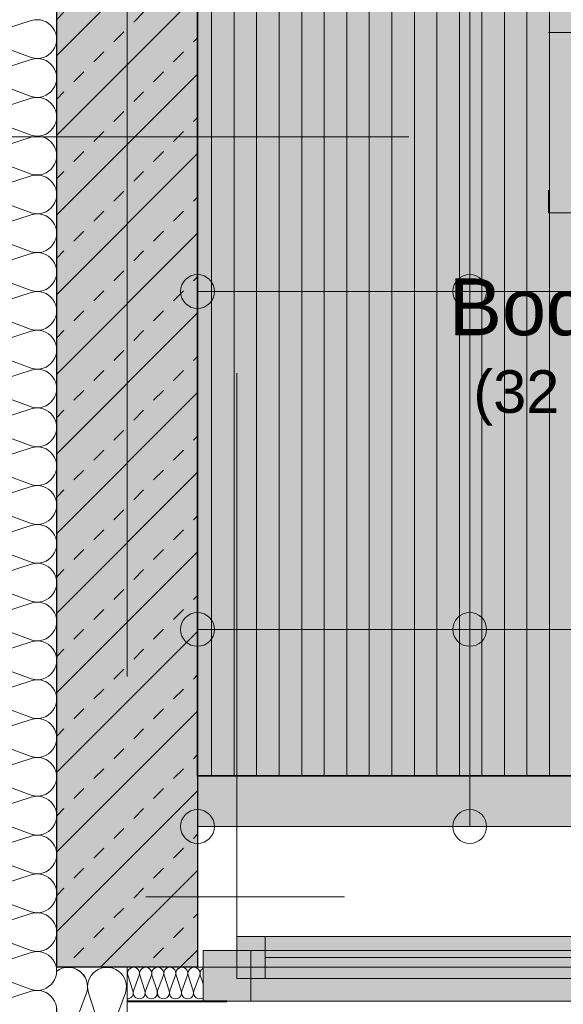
# Model space of a CAD drawing. Header units: metres. Extents: x -45 to 152, y -127 to 99.
# Tile 18 of 256: x -39.341 to -38.375, y -21.791 to -20.042. Entities that reach past the tile are written whole.
import ezdxf

# ---------------------------------------------------------------- set-up
doc = ezdxf.new("R2010")
doc.units = ezdxf.units.M
doc.header["$PDMODE"] = 1
doc.header["$PDSIZE"] = -2
for name, pattern in [('Achsen 01', [5.291531, 3.175, -1.058062, 0.352704, -0.705764]), ('gestrichelt - 01', [2, 1, -1]), ('Raster 01', [2, 1, -1])]:
    doc.linetypes.add(name, pattern=pattern)
doc.layers.get('0').update_dxf_attribs({"lineweight": 25})
for name, color, linetype, lineweight, true_color in [('013_Beton und Stahlbetonarbeiten-000 Brüstung', 7, 'Continuous', 9, 0xa6a6a6), ('013_Beton und Stahlbetonarbeiten-000 Sichtbeton-331 tragende Au', 5, 'Continuous', 5, 0x0000ff), ('013_Beton und Stahlbetonarbeiten-000 Sichtbeton-334 Außenwandöf', 5, 'Continuous', 5, 0x0000ff), ('014_Fassadenarbeiten-330 mineralische Dämmung', 7, 'Continuous', 9, 0x666666), ('031_Metallbauarbeiten-350 Lamellendecke DS', 7, 'Continuous', 35, 0x666666), ('032_Metallarbeiten-Fenster', 7, 'Continuous', 13, 0x444444), ('AV1-Achsen', 1, 'Achsen 01', 18, 0xff0000), ('AV1-Raster', 7, 'Raster 01', 9, 0xa6a6a6)]:
    doc.layers.add(name, color=color, linetype=linetype, lineweight=lineweight, true_color=true_color)
for name, color, linetype, lineweight in [('013_Beton und Stahlbetonarbeiten-330 Außenwände', 7, 'Continuous', 25), ('030_Sonnenschutzarbeiten-BLENDSCHUTZ', 7, 'Continuous', 5), ('036_Bodenbelagarbeiten-350 Doppelbodenelement', 7, 'Continuous', 9), ('053_Niederspannungsanlagen-Bodentanks', 7, 'gestrichelt - 01', 9), ('_1.35m (3D)', 7, 'Continuous', 9), ('_GRU (2D)', 7, 'Continuous', 9), ('_OG 2 (2D)', 7, 'Continuous', 9), ('_OG 2 - DS (2D)', 7, 'Continuous', 9), ('Bemaßung-Bemaßung', 7, 'Continuous', 9), ('Keine', 7, 'Continuous', 9)]:
    doc.layers.add(name, color=color, linetype=linetype, lineweight=lineweight)
doc.layers.get('0').freeze()
doc.styles.add('Arial', font='arial.ttf')
doc.dimstyles.new('COE 50', dxfattribs={"dimtxt": 126.090495, "dimasz": 0.001414, "dimexe": 0.001, "dimexo": 0.01, "dimgap": 0.001, "dimtad": 1, "dimdec": 3, "dimtxsty": 'Arial', "dimblk": 'VW_SLASH-4', "dimblk1": 'VW_SLASH-4', "dimblk2": 'VW_SLASH-4', "dimcen": 0, "dimadec": 3, "dimazin": 0, "dimtfac": 0.8, "dimtdec": 3, "dimtix": 1, "dimtmove": 0, "dimatfit": 0, "dimldrblk": 'VW_SLASH-3', "dimfxl": 0.002, "dimfxlon": 1, "dimfrac": 2, "dimtolj": 1, "dimarcsym": 0})

# ---------------------------------------------------------------- blocks, each defined once
blk = doc.blocks.new('Group-2')
at = {"layer": 'AV1-Raster'}
blk.add_line((1.35, -20.25), (-40.5, -20.25), dxfattribs=at)
blk = doc.blocks.new('1.35m (3D)')
at = {"layer": 'AV1-Raster', "color": 7}
blk.add_blockref('Group-2', (0, 0), dxfattribs=at)
blk = doc.blocks.new('VW_SLASH-4')
at = {"color": 0, "linetype": 'ByBlock', "lineweight": -2, "transparency": 16777216}
blk.add_line((0, 0), (-1, 0), dxfattribs=at)
at = {"color": 0, "linetype": 'Continuous', "lineweight": 15, "transparency": 16777216, "flags": 128}
blk.add_lwpolyline([(0.5, 0.5), (-0.5, -0.5)], dxfattribs=at)
blk = doc.blocks.new('*D21')
at = {"layer": '030_Sonnenschutzarbeiten-BLENDSCHUTZ', "color": 0, "lineweight": -2}
for p, q in [((-39.025, -22.025), (-39.025, -22.175)), ((-36.575, -22.025), (-36.575, -22.175)), ((-36.6457, -22.125), (-38.9543, -22.125))]:
    blk.add_line(p, q, dxfattribs=at)
at = {"layer": 'Defpoints', "color": 0}
for p in [(-39.025, -21.385), (-36.575, -21.385), (-39.025, -22.125)]:
    blk.add_point(p, dxfattribs=at)
at = {"layer": '030_Sonnenschutzarbeiten-BLENDSCHUTZ', "color": 0, "lineweight": -2, "xscale": 0.070693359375, "yscale": 0.070693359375, "zscale": 0.070693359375, "rotation": 180}
blk.add_blockref('VW_SLASH-4', (-39.025, -22.125), dxfattribs=at)
at = {"layer": '030_Sonnenschutzarbeiten-BLENDSCHUTZ', "color": 0, "lineweight": -2, "xscale": 0.070693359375, "yscale": 0.070693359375, "zscale": 0.070693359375}
blk.add_blockref('VW_SLASH-4', (-36.575, -22.125), dxfattribs=at)
at = {"layer": '030_Sonnenschutzarbeiten-BLENDSCHUTZ', "color": 0, "lineweight": 13, "insert": (-37.8, -22.0144), "char_height": 0.10087, "attachment_point": 5, "style": 'Arial'}
blk.add_mtext('\\A1;2,45', dxfattribs=at)
blk = doc.blocks.new('VW_SLASH-3')
at = {"color": 0, "linetype": 'ByBlock', "lineweight": -2, "transparency": 16777216}
blk.add_line((0, 0), (-1, 0), dxfattribs=at)
at = {"color": 0, "linetype": 'Continuous', "lineweight": 15, "transparency": 16777216, "flags": 128}
blk.add_lwpolyline([(0.5, 0.5), (-0.5, -0.5)], dxfattribs=at)
blk = doc.blocks.new('Group-181')
at = {"layer": '014_Fassadenarbeiten-330 mineralische Dämmung', "transparency": 33554687, "flags": 128}
for points in [[(-21.7317, 39.275, -0.001439), (-21.7316, 39.2748, -0.324435), (-21.7316, 39.2344, -0.324435), (-21.77, 39.2218), (-21.86, 39.2551, 0.324488), (-21.8985, 39.2425, 0.324488), (-21.8985, 39.2021, 0.324488), (-21.86, 39.1895), (-21.77, 39.2185, -0.324435), (-21.7316, 39.2059, -0.324435), (-21.7316, 39.1655, -0.324435), (-21.77, 39.1529), (-21.86, 39.1862, 0.54007), (-21.9048, 39.15)], [(-21.77, 39.1529, 0.324435), (-21.7316, 39.1655, 0.324435), (-21.7316, 39.2059, 0.324435), (-21.77, 39.2185), (-21.86, 39.1895, -0.324488), (-21.8985, 39.2021, -0.324488), (-21.8985, 39.2425, -0.324488), (-21.86, 39.2551), (-21.77, 39.2218, 0.727402), (-21.7317, 39.275)], [(-21.8086, 39.275), (-21.86, 39.2585, -0.362439), (-21.9009, 39.275)]]:
    blk.add_lwpolyline(points, format="xyb", dxfattribs=at)
blk = doc.blocks.new('Group-182')
at = {"layer": '014_Fassadenarbeiten-330 mineralische Dämmung', "transparency": 33554687}
blk.add_blockref('Group-181', (0, 0), dxfattribs=at)
blk = doc.blocks.new('Parametric Object-23')
at = {"layer": '014_Fassadenarbeiten-330 mineralische Dämmung', "color": 7, "transparency": 33554687}
blk.add_blockref('Group-182', (0, 0), dxfattribs=at)
at = {"layer": '014_Fassadenarbeiten-330 mineralische Dämmung', "color": 0, "flags": 1}
for tag in ['IFC_UUID', 'instanceID', 'prm0_name', 'prm0_type', 'prm0_value', 'prm1_name', 'prm1_type', 'prm1_value', 'prm2_name', 'prm2_type', 'prm2_value', 'prm3_name', 'prm3_type', 'prm3_value', 'prm4_name', 'prm4_type', 'prm4_value', 'prm5_name', 'prm5_type', 'prm5_value', 'prm6_name', 'prm6_type', 'prm6_value']:
    blk.add_attdef(tag, (-39.275, -21.9131), '', height=0.00018, dxfattribs=at)
blk = doc.blocks.new('Group-184')
at = {"layer": '014_Fassadenarbeiten-330 mineralische Dämmung', "transparency": 33554687, "flags": 128}
for points in [[(-21.7676, 39.32, -0.324435), (-21.7802, 39.2816, -0.324435), (-21.8206, 39.2816, -0.324435), (-21.8332, 39.32), (-21.7999, 39.41, 0.324488), (-21.8125, 39.4485, 0.324488), (-21.8529, 39.4485, 0.324488), (-21.8655, 39.41), (-21.8365, 39.32, -0.324435), (-21.8491, 39.2816, -0.324435), (-21.8895, 39.2816, -0.324435), (-21.9021, 39.32), (-21.8688, 39.41, 0.54007), (-21.905, 39.4548)], [(-21.8332, 39.32, 1.372583), (-21.7676, 39.32), (-21.7965, 39.41, -1.372995)], [(-21.731, 39.41), (-21.7642, 39.32, 1.372583), (-21.6987, 39.32), (-21.7276, 39.41, -1.372995)], [(-21.662, 39.41), (-21.6953, 39.32, 1.372583), (-21.6297, 39.32), (-21.6586, 39.41, -1.372995)], [(-21.5931, 39.41), (-21.6263, 39.32, 1.372583), (-21.5608, 39.32), (-21.5897, 39.41, -1.372995)], [(-21.5241, 39.41), (-21.5574, 39.32, 1.372583), (-21.4918, 39.32), (-21.5207, 39.41, -1.372995)], [(-21.4552, 39.41), (-21.4884, 39.32, 1.372583), (-21.4229, 39.32), (-21.4518, 39.41, -1.372995)], [(-21.3862, 39.41), (-21.4195, 39.32, 1.372583), (-21.3539, 39.32), (-21.3829, 39.41, -1.372995)], [(-21.3173, 39.41), (-21.3506, 39.32, 1.372583), (-21.285, 39.32), (-21.3139, 39.41, -1.372995)], [(-21.2483, 39.41), (-21.2816, 39.32, 1.372583), (-21.216, 39.32), (-21.245, 39.41, -1.372995)], [(-21.1794, 39.41), (-21.2127, 39.32, 1.372583), (-21.1471, 39.32), (-21.176, 39.41, -1.372995)], [(-21.1104, 39.41), (-21.1437, 39.32, 1.372583), (-21.0781, 39.32), (-21.1071, 39.41, -1.372995)], [(-21.0415, 39.41), (-21.0748, 39.32, 1.372583), (-21.0092, 39.32), (-21.0381, 39.41, -1.372995)], [(-20.9726, 39.41), (-21.0058, 39.32, 1.372583), (-20.9403, 39.32), (-20.9692, 39.41, -1.372995)], [(-20.9036, 39.41), (-20.9369, 39.32, 1.372583), (-20.8713, 39.32), (-20.9002, 39.41, -1.372995)], [(-20.8347, 39.41), (-20.8679, 39.32, 1.372583), (-20.8024, 39.32), (-20.8313, 39.41, -1.372995)], [(-20.7657, 39.41), (-20.799, 39.32, 1.372583), (-20.7334, 39.32), (-20.7623, 39.41, -1.372995)], [(-20.6968, 39.41), (-20.73, 39.32, 1.372583), (-20.6645, 39.32), (-20.6934, 39.41, -1.372995)], [(-20.6278, 39.41), (-20.6611, 39.32, 1.372583), (-20.5955, 39.32), (-20.6245, 39.41, -1.372995)], [(-20.5589, 39.41), (-20.5922, 39.32, 1.372583), (-20.5266, 39.32), (-20.5555, 39.41, -1.372995)], [(-20.4899, 39.41), (-20.5232, 39.32, 1.372583), (-20.4576, 39.32), (-20.4866, 39.41, -1.372995)], [(-20.421, 39.41), (-20.4543, 39.32, 1.372583), (-20.3887, 39.32), (-20.4176, 39.41, -1.372995)], [(-20.3521, 39.41), (-20.3853, 39.32, 1.372583), (-20.3198, 39.32), (-20.3487, 39.41, -1.372995)], [(-20.2831, 39.41), (-20.3164, 39.32, 1.372583), (-20.2508, 39.32), (-20.2797, 39.41, -1.372995)], [(-20.2142, 39.41), (-20.2474, 39.32, 1.372583), (-20.1819, 39.32), (-20.2108, 39.41, -1.372995)], [(-20.1452, 39.41), (-20.1785, 39.32, 1.372583), (-20.1129, 39.32), (-20.1418, 39.41, -1.372995)], [(-20.0763, 39.41), (-20.1095, 39.32, 1.372583), (-20.044, 39.32), (-20.0729, 39.41, -1.372995)]]:
    blk.add_lwpolyline(points, format="xyb", dxfattribs=at)
blk = doc.blocks.new('Group-185')
at = {"layer": '014_Fassadenarbeiten-330 mineralische Dämmung', "transparency": 33554687}
blk.add_blockref('Group-184', (0, 0), dxfattribs=at)
blk = doc.blocks.new('Parametric Object-24')
at = {"layer": '014_Fassadenarbeiten-330 mineralische Dämmung', "color": 7, "transparency": 33554687}
blk.add_blockref('Group-185', (0, 0), dxfattribs=at)
at = {"layer": '014_Fassadenarbeiten-330 mineralische Dämmung', "color": 0, "flags": 1}
for tag in ['IFC_UUID', 'instanceID', 'prm0_name', 'prm0_type', 'prm0_value', 'prm1_name', 'prm1_type', 'prm1_value', 'prm2_name', 'prm2_type', 'prm2_value', 'prm3_name', 'prm3_type', 'prm3_value', 'prm4_name', 'prm4_type', 'prm4_value', 'prm5_name', 'prm5_type', 'prm5_value', 'prm6_name', 'prm6_type', 'prm6_value']:
    blk.add_attdef(tag, (-39.4631, -21.9098), '', height=0.00018, dxfattribs=at)
blk = doc.blocks.new('*D434')
at = {"layer": 'Bemaßung-Bemaßung', "color": 0, "lineweight": -2}
for p, q in [((-39.15, -25.675), (-39.15, -25.825)), ((0, -25.675), (0, -25.825)), ((-0.0707, -25.775), (-39.0793, -25.775))]:
    blk.add_line(p, q, dxfattribs=at)
at = {"layer": 'Defpoints', "color": 0}
for p in [(-39.15, -21.6), (0, -21.6), (-39.15, -25.775)]:
    blk.add_point(p, dxfattribs=at)
at = {"layer": 'Bemaßung-Bemaßung', "color": 0, "lineweight": -2, "xscale": 0.070693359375, "yscale": 0.070693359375, "zscale": 0.070693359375, "rotation": 180}
blk.add_blockref('VW_SLASH-4', (-39.15, -25.775), dxfattribs=at)
at = {"layer": 'Bemaßung-Bemaßung', "color": 0, "lineweight": -2, "xscale": 0.070693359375, "yscale": 0.070693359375, "zscale": 0.070693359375}
blk.add_blockref('VW_SLASH-4', (0, -25.775), dxfattribs=at)
at = {"layer": 'Bemaßung-Bemaßung', "color": 0, "insert": (-19.575, -25.6341), "char_height": 0.15131, "attachment_point": 5, "style": 'Arial'}
blk.add_mtext('\\A1;39,15', dxfattribs=at)
blk = doc.blocks.new('*D435')
at = {"layer": 'Bemaßung-Bemaßung', "color": 0, "lineweight": -2}
for p, q in [((-39.15, -25.175), (-39.15, -25.325)), ((-33.75, -25.175), (-33.75, -25.325)), ((-33.8207, -25.275), (-39.0793, -25.275))]:
    blk.add_line(p, q, dxfattribs=at)
at = {"layer": 'Defpoints', "color": 0}
for p in [(-39.15, -21.6), (-33.75, -21.6), (-39.15, -25.275)]:
    blk.add_point(p, dxfattribs=at)
at = {"layer": 'Bemaßung-Bemaßung', "color": 0, "lineweight": -2, "xscale": 0.070693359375, "yscale": 0.070693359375, "zscale": 0.070693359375, "rotation": 180}
blk.add_blockref('VW_SLASH-4', (-39.15, -25.275), dxfattribs=at)
at = {"layer": 'Bemaßung-Bemaßung', "color": 0, "lineweight": -2, "xscale": 0.070693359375, "yscale": 0.070693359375, "zscale": 0.070693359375}
blk.add_blockref('VW_SLASH-4', (-33.75, -25.275), dxfattribs=at)
at = {"layer": 'Bemaßung-Bemaßung', "color": 0, "insert": (-36.45, -25.1644), "char_height": 0.10087, "attachment_point": 5, "style": 'Arial'}
blk.add_mtext('\\A1;5,40', dxfattribs=at)
blk = doc.blocks.new('*D442')
at = {"layer": 'Bemaßung-Bemaßung', "color": 0, "lineweight": -2}
for p, q in [((-42.725, 0), (-42.875, 0)), ((-42.825, -21.5293), (-42.825, -0.0707)), ((-42.725, -21.6), (-42.875, -21.6))]:
    blk.add_line(p, q, dxfattribs=at)
at = {"layer": 'Defpoints', "color": 0}
for p in [(-39.15, 0), (-42.825, 0), (-39.15, -21.6)]:
    blk.add_point(p, dxfattribs=at)
at = {"layer": 'Bemaßung-Bemaßung', "color": 0, "lineweight": -2, "xscale": 0.070693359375, "yscale": 0.070693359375, "zscale": 0.070693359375}
for p, rotation in [((-42.825, 0), 90), ((-42.825, -21.6), 270)]:
    blk.add_blockref('VW_SLASH-4', p, dxfattribs=dict(at, rotation=rotation))
at = {"layer": 'Bemaßung-Bemaßung', "color": 0, "insert": (-42.9659, -10.8), "char_height": 0.15131, "attachment_point": 5, "rotation": 90, "style": 'Arial'}
blk.add_mtext('\\A1;21,60', dxfattribs=at)
blk = doc.blocks.new('*D447')
at = {"layer": 'Bemaßung-Bemaßung', "color": 0, "lineweight": -2}
for p, q in [((-42.225, -16.2), (-42.375, -16.2)), ((-42.325, -21.5293), (-42.325, -16.2707)), ((-42.225, -21.6), (-42.375, -21.6))]:
    blk.add_line(p, q, dxfattribs=at)
at = {"layer": 'Defpoints', "color": 0}
for p in [(-42.325, -16.2), (-39.15, -16.2), (-39.15, -21.6)]:
    blk.add_point(p, dxfattribs=at)
at = {"layer": 'Bemaßung-Bemaßung', "color": 0, "lineweight": -2, "xscale": 0.070693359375, "yscale": 0.070693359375, "zscale": 0.070693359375}
for p, rotation in [((-42.325, -16.2), 90), ((-42.325, -21.6), 270)]:
    blk.add_blockref('VW_SLASH-4', p, dxfattribs=dict(at, rotation=rotation))
at = {"layer": 'Bemaßung-Bemaßung', "color": 0, "insert": (-42.4356, -18.9), "char_height": 0.10087, "attachment_point": 5, "rotation": 90, "style": 'Arial'}
blk.add_mtext('\\A1;5,40', dxfattribs=at)
blk = doc.blocks.new('*D658')
at = {"layer": 'Bemaßung-Bemaßung', "color": 0, "linetype": 'Continuous', "lineweight": -2}
for p, q in [((-39.825, -23.175), (-39.825, -23.325)), ((-39.275, -23.175), (-39.275, -23.325)), ((-39.3457, -23.275), (-39.7543, -23.275))]:
    blk.add_line(p, q, dxfattribs=at)
at = {"layer": 'Defpoints', "color": 0}
for p in [(-39.825, -21.525), (-39.275, -21.725), (-39.825, -23.275)]:
    blk.add_point(p, dxfattribs=at)
at = {"layer": 'Bemaßung-Bemaßung', "color": 0, "lineweight": -2, "xscale": 0.070693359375, "yscale": 0.070693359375, "zscale": 0.070693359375, "rotation": 180}
blk.add_blockref('VW_SLASH-4', (-39.825, -23.275), dxfattribs=at)
at = {"layer": 'Bemaßung-Bemaßung', "color": 0, "lineweight": -2, "xscale": 0.070693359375, "yscale": 0.070693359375, "zscale": 0.070693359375}
blk.add_blockref('VW_SLASH-4', (-39.275, -23.275), dxfattribs=at)
at = {"layer": 'Bemaßung-Bemaßung', "color": 0, "insert": (-39.55, -23.1737), "char_height": 0.10087, "attachment_point": 5, "style": 'Arial'}
blk.add_mtext('\\A1;55', dxfattribs=at)
blk = doc.blocks.new('*D659')
at = {"layer": 'Bemaßung-Bemaßung', "color": 0, "linetype": 'Continuous', "lineweight": -2}
for p, q in [((-39.275, -23.175), (-39.275, -23.325)), ((-39.025, -23.175), (-39.025, -23.325)), ((-39.0957, -23.275), (-39.2043, -23.275))]:
    blk.add_line(p, q, dxfattribs=at)
at = {"layer": 'Defpoints', "color": 0}
for p in [(-39.275, -21.725), (-39.025, -21.725), (-39.275, -23.275)]:
    blk.add_point(p, dxfattribs=at)
at = {"layer": 'Bemaßung-Bemaßung', "color": 0, "lineweight": -2, "xscale": 0.070693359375, "yscale": 0.070693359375, "zscale": 0.070693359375, "rotation": 180}
blk.add_blockref('VW_SLASH-4', (-39.275, -23.275), dxfattribs=at)
at = {"layer": 'Bemaßung-Bemaßung', "color": 0, "lineweight": -2, "xscale": 0.070693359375, "yscale": 0.070693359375, "zscale": 0.070693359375}
blk.add_blockref('VW_SLASH-4', (-39.025, -23.275), dxfattribs=at)
at = {"layer": 'Bemaßung-Bemaßung', "color": 0, "insert": (-39.15, -23.1735), "char_height": 0.10087, "attachment_point": 5, "style": 'Arial'}
blk.add_mtext('\\A1;25', dxfattribs=at)
blk = doc.blocks.new('*D660')
at = {"layer": 'Bemaßung-Bemaßung', "color": 0, "linetype": 'Continuous', "lineweight": -2}
for p, q in [((-39.025, -23.175), (-39.025, -23.325)), ((-33.875, -23.175), (-33.875, -23.325)), ((-33.9457, -23.275), (-38.9543, -23.275))]:
    blk.add_line(p, q, dxfattribs=at)
at = {"layer": 'Defpoints', "color": 0}
for p in [(-33.875, -21.475), (-39.025, -21.725), (-39.025, -23.275)]:
    blk.add_point(p, dxfattribs=at)
at = {"layer": 'Bemaßung-Bemaßung', "color": 0, "lineweight": -2, "xscale": 0.070693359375, "yscale": 0.070693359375, "zscale": 0.070693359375, "rotation": 180}
blk.add_blockref('VW_SLASH-4', (-39.025, -23.275), dxfattribs=at)
at = {"layer": 'Bemaßung-Bemaßung', "color": 0, "lineweight": -2, "xscale": 0.070693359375, "yscale": 0.070693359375, "zscale": 0.070693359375}
blk.add_blockref('VW_SLASH-4', (-33.875, -23.275), dxfattribs=at)
at = {"layer": 'Bemaßung-Bemaßung', "color": 0, "insert": (-36.45, -23.1644), "char_height": 0.10087, "attachment_point": 5, "style": 'Arial'}
blk.add_mtext('\\A1;5,15', dxfattribs=at)
blk = doc.blocks.new('*D680')
at = {"layer": 'Bemaßung-Bemaßung', "color": 0, "linetype": 'Continuous', "lineweight": -2}
for p, q in [((-40.225, -21.725), (-40.375, -21.725)), ((-40.325, -21.7957), (-40.325, -22.2043)), ((-40.225, -22.275), (-40.375, -22.275))]:
    blk.add_line(p, q, dxfattribs=at)
at = {"layer": 'Defpoints', "color": 0}
for p in [(-39.275, -21.725), (-40.325, -22.275), (-39.825, -22.275)]:
    blk.add_point(p, dxfattribs=at)
at = {"layer": 'Bemaßung-Bemaßung', "color": 0, "lineweight": -2, "xscale": 0.070693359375, "yscale": 0.070693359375, "zscale": 0.070693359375}
for p, rotation in [((-40.325, -21.725), 90), ((-40.325, -22.275), 270)]:
    blk.add_blockref('VW_SLASH-4', p, dxfattribs=dict(at, rotation=rotation))
at = {"layer": 'Bemaßung-Bemaßung', "color": 0, "insert": (-40.4263, -22), "char_height": 0.10087, "attachment_point": 5, "rotation": 90, "style": 'Arial'}
blk.add_mtext('\\A1;55', dxfattribs=at)
blk = doc.blocks.new('*D681')
at = {"layer": 'Bemaßung-Bemaßung', "color": 0, "linetype": 'Continuous', "lineweight": -2}
for p, q in [((-40.225, -21.475), (-40.375, -21.475)), ((-40.325, -21.5457), (-40.325, -21.6543)), ((-40.225, -21.725), (-40.375, -21.725))]:
    blk.add_line(p, q, dxfattribs=at)
at = {"layer": 'Defpoints', "color": 0}
for p in [(-39.025, -21.475), (-40.325, -21.725), (-39.275, -21.725)]:
    blk.add_point(p, dxfattribs=at)
at = {"layer": 'Bemaßung-Bemaßung', "color": 0, "lineweight": -2, "xscale": 0.070693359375, "yscale": 0.070693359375, "zscale": 0.070693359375}
for p, rotation in [((-40.325, -21.475), 90), ((-40.325, -21.725), 270)]:
    blk.add_blockref('VW_SLASH-4', p, dxfattribs=dict(at, rotation=rotation))
at = {"layer": 'Bemaßung-Bemaßung', "color": 0, "insert": (-40.4265, -21.6), "char_height": 0.10087, "attachment_point": 5, "rotation": 90, "style": 'Arial'}
blk.add_mtext('\\A1;25', dxfattribs=at)
blk = doc.blocks.new('*D682')
at = {"layer": 'Bemaßung-Bemaßung', "color": 0, "linetype": 'Continuous', "lineweight": -2}
for p, q in [((-40.225, -18.275), (-40.375, -18.275)), ((-40.325, -18.3457), (-40.325, -21.4043)), ((-40.225, -21.475), (-40.375, -21.475))]:
    blk.add_line(p, q, dxfattribs=at)
at = {"layer": 'Defpoints', "color": 0}
for p in [(-38.95, -18.275), (-40.325, -21.475), (-39.025, -21.475)]:
    blk.add_point(p, dxfattribs=at)
at = {"layer": 'Bemaßung-Bemaßung', "color": 0, "lineweight": -2, "xscale": 0.070693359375, "yscale": 0.070693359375, "zscale": 0.070693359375}
for p, rotation in [((-40.325, -18.275), 90), ((-40.325, -21.475), 270)]:
    blk.add_blockref('VW_SLASH-4', p, dxfattribs=dict(at, rotation=rotation))
at = {"layer": 'Bemaßung-Bemaßung', "color": 0, "insert": (-40.4356, -19.875), "char_height": 0.10087, "attachment_point": 5, "rotation": 90, "style": 'Arial'}
blk.add_mtext('\\A1;3,20', dxfattribs=at)
blk = doc.blocks.new('*D722')
at = {"layer": 'Bemaßung-Bemaßung', "color": 0, "lineweight": -2}
for p, q in [((-40.725, -16.075), (-40.875, -16.075)), ((-40.825, -16.1457), (-40.825, -21.6543)), ((-40.725, -21.725), (-40.875, -21.725))]:
    blk.add_line(p, q, dxfattribs=at)
at = {"layer": 'Defpoints', "color": 0}
for p in [(-39.275, -16.075), (-40.825, -21.725), (-39.275, -21.725)]:
    blk.add_point(p, dxfattribs=at)
at = {"layer": 'Bemaßung-Bemaßung', "color": 0, "lineweight": -2, "xscale": 0.070693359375, "yscale": 0.070693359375, "zscale": 0.070693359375}
for p, rotation in [((-40.825, -16.075), 90), ((-40.825, -21.725), 270)]:
    blk.add_blockref('VW_SLASH-4', p, dxfattribs=dict(at, rotation=rotation))
at = {"layer": 'Bemaßung-Bemaßung', "color": 0, "insert": (-40.9356, -18.9), "char_height": 0.10087, "attachment_point": 5, "rotation": 90, "style": 'Arial'}
blk.add_mtext('\\A1;5,65', dxfattribs=at)
blk = doc.blocks.new('*D731')
at = {"layer": 'Bemaßung-Bemaßung', "color": 0, "lineweight": -2}
for p, q in [((-39.275, -23.675), (-39.275, -23.825)), ((-39.025, -23.675), (-39.025, -23.825)), ((-39.0957, -23.775), (-39.2043, -23.775))]:
    blk.add_line(p, q, dxfattribs=at)
at = {"layer": 'Defpoints', "color": 0}
for p in [(-39.275, -21.725), (-39.025, -21.725), (-39.275, -23.775)]:
    blk.add_point(p, dxfattribs=at)
at = {"layer": 'Bemaßung-Bemaßung', "color": 0, "lineweight": -2, "xscale": 0.070693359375, "yscale": 0.070693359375, "zscale": 0.070693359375, "rotation": 180}
blk.add_blockref('VW_SLASH-4', (-39.275, -23.775), dxfattribs=at)
at = {"layer": 'Bemaßung-Bemaßung', "color": 0, "lineweight": -2, "xscale": 0.070693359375, "yscale": 0.070693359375, "zscale": 0.070693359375}
blk.add_blockref('VW_SLASH-4', (-39.025, -23.775), dxfattribs=at)
at = {"layer": 'Bemaßung-Bemaßung', "color": 0, "insert": (-39.15, -23.6735), "char_height": 0.10087, "attachment_point": 5, "style": 'Arial'}
blk.add_mtext('\\A1;25', dxfattribs=at)
blk = doc.blocks.new('*D732')
at = {"layer": 'Bemaßung-Bemaßung', "color": 0, "lineweight": -2}
for p, q in [((-39.025, -23.675), (-39.025, -23.825)), ((-36.575, -23.675), (-36.575, -23.825)), ((-36.6457, -23.775), (-38.9543, -23.775))]:
    blk.add_line(p, q, dxfattribs=at)
at = {"layer": 'Defpoints', "color": 0}
for p in [(-36.575, -21.475), (-39.025, -21.725), (-39.025, -23.775)]:
    blk.add_point(p, dxfattribs=at)
at = {"layer": 'Bemaßung-Bemaßung', "color": 0, "lineweight": -2, "xscale": 0.070693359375, "yscale": 0.070693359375, "zscale": 0.070693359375, "rotation": 180}
blk.add_blockref('VW_SLASH-4', (-39.025, -23.775), dxfattribs=at)
at = {"layer": 'Bemaßung-Bemaßung', "color": 0, "lineweight": -2, "xscale": 0.070693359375, "yscale": 0.070693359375, "zscale": 0.070693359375}
blk.add_blockref('VW_SLASH-4', (-36.575, -23.775), dxfattribs=at)
at = {"layer": 'Bemaßung-Bemaßung', "color": 0, "insert": (-37.8, -23.6644), "char_height": 0.10087, "attachment_point": 5, "style": 'Arial'}
blk.add_mtext('\\A1;2,45', dxfattribs=at)
blk = doc.blocks.new('COE - Fenster 01')
at = {"layer": '032_Metallarbeiten-Fenster', "linetype": 'Continuous', "lineweight": 0}
for points in [[(-0.03, 2.43), (0.06, 2.43), (0.06, 0.17), (-0.03, 0.17)], [(0.02, 0.195), (0.02, 1.225), (-0.055, 1.225), (-0.055, 0.195)], [(0.02, 0.145), (0.02, 0.195), (-0.055, 0.195), (-0.055, 0.145)], [(0.06, 0.17), (-0.03, 0.17), (-0.03, 0.085), (0.06, 0.085)]]:
    blk.add_hatch(color=7, dxfattribs=at).paths.add_polyline_path(points)
at = {"layer": '032_Metallarbeiten-Fenster', "color": 7, "lineweight": 18}
blk.add_line((-0.0175, 0.195), (-0.0175, 1.225), dxfattribs=at)
at = {"layer": '032_Metallarbeiten-Fenster', "color": 7, "linetype": 'gestrichelt - 01', "lineweight": 18, "transparency": 33554687}
blk.add_line((-0.055, 0.145), (-1.185, 0.145), dxfattribs=at)
at = {"layer": '032_Metallarbeiten-Fenster', "color": 7, "lineweight": 18, "flags": 128}
for points in [[(-0.03, 2.43), (0.06, 2.43), (0.06, 0.17), (-0.03, 0.17)], [(0.02, 0.195), (0.02, 1.225), (-0.055, 1.225), (-0.055, 0.195)], [(0.02, 0.145), (0.02, 0.195), (-0.055, 0.195), (-0.055, 0.145)], [(0.06, 0.17), (-0.03, 0.17), (-0.03, 0.085), (0.06, 0.085)]]:
    blk.add_lwpolyline(points, close=True, dxfattribs=at)
at = {"layer": '032_Metallarbeiten-Fenster', "color": 7, "linetype": 'gestrichelt - 01', "lineweight": 18, "transparency": 33554687}
blk.add_arc((-0.055, 0.145), 1.13, 90, 179.9996, dxfattribs=at)
blk = doc.blocks.new('Group-414')
at = {"layer": '014_Fassadenarbeiten-330 mineralische Dämmung', "transparency": 33554687, "flags": 128}
for points in [[(15.4589, -23.284, 0.513088), (15.4692, -23.27), (15.4602, -23.242, -1.372995), (15.4806, -23.242), (15.4703, -23.27, 1.372583), (15.4907, -23.27), (15.4817, -23.242, -1.372995), (15.5021, -23.242), (15.4917, -23.27, 1.372583), (15.5121, -23.27)], [(15.4703, -23.27, 1.372583), (15.4907, -23.27), (15.4817, -23.242, -1.372995), (15.5021, -23.242), (15.4917, -23.27, 1.372583), (15.5121, -23.27), (15.5031, -23.242, -1.372995), (15.5235, -23.242), (15.5132, -23.27, 1.372583), (15.5336, -23.27), (15.5246, -23.242, -1.372995), (15.545, -23.242), (15.5346, -23.27, 1.372583), (15.555, -23.27), (15.546, -23.242, -1.372995), (15.5664, -23.242)], [(15.5132, -23.27, 0.324435), (15.5171, -23.282, 0.324435), (15.5297, -23.282, 0.324435), (15.5336, -23.27), (15.5246, -23.242, -0.324488), (15.5285, -23.23, -0.324488), (15.5411, -23.23, -0.324488), (15.545, -23.242), (15.5346, -23.27, 0.324435), (15.5385, -23.282, 0.324435), (15.5511, -23.282, 0.324435), (15.555, -23.27), (15.546, -23.242, -0.324488), (15.5499, -23.23, -0.324488), (15.5625, -23.23, -0.324488), (15.5664, -23.242), (15.5561, -23.27, 0.324435), (15.56, -23.282, 0.324435), (15.5726, -23.282, 0.324435), (15.5765, -23.27), (15.5675, -23.242, -0.324488), (15.5714, -23.23, -0.324488), (15.584, -23.23, -0.324488), (15.5879, -23.242), (15.5775, -23.27, 0.719228), (15.5939, -23.2821)], [(15.5939, -23.2574), (15.5889, -23.242, -0.356824), (15.5939, -23.2294)]]:
    blk.add_lwpolyline(points, format="xyb", dxfattribs=at)
blk = doc.blocks.new('Group-418')
at = {"layer": '014_Fassadenarbeiten-330 mineralische Dämmung', "transparency": 33554687}
blk.add_blockref('Group-414', (0, 0), dxfattribs=at)
blk = doc.blocks.new('Parametric Object-51')
at = {"layer": '014_Fassadenarbeiten-330 mineralische Dämmung', "color": 7, "transparency": 33554687}
blk.add_blockref('Group-418', (0, 0), dxfattribs=at)
at = {"layer": '014_Fassadenarbeiten-330 mineralische Dämmung', "color": 0, "flags": 1}
for tag in ['IFC_UUID', 'instanceID', 'prm0_name', 'prm0_type', 'prm0_value', 'prm1_name', 'prm1_type', 'prm1_value', 'prm2_name', 'prm2_type', 'prm2_value', 'prm3_name', 'prm3_type', 'prm3_value', 'prm4_name', 'prm4_type', 'prm4_value', 'prm5_name', 'prm5_type', 'prm5_value', 'prm6_name', 'prm6_type', 'prm6_value']:
    blk.add_attdef(tag, (-39.15, -21.7974), '', height=0.00018, dxfattribs=at)
blk = doc.blocks.new('Bodentank Elektro 01')
at = {"layer": '053_Niederspannungsanlagen-Bodentanks', "flags": 128}
blk.add_lwpolyline([(-0.16, 0.16), (0.16, 0.16), (0.16, -0.16), (-0.16, -0.16)], close=True, dxfattribs=at)
at = {"layer": '053_Niederspannungsanlagen-Bodentanks', "insert": (0, -0.2768), "char_height": 0.100872, "attachment_point": 2, "line_spacing_factor": 0.969122, "style": 'Arial'}
blk.add_mtext('Bodentank\\P{\\H0.75x;(32 x 32 cm)}', dxfattribs=at)
blk = doc.blocks.new('Group-736')
at = {"layer": 'AV1-Achsen'}
blk.add_line((-39.15, -26.5), (-39.15, 4.9), dxfattribs=at)
blk = doc.blocks.new('Group-739')
at = {"layer": 'AV1-Achsen'}
blk.add_line((-43.35, -21.6), (4.2, -21.6), dxfattribs=at)
blk = doc.blocks.new('GRU (2D)')
at = {"layer": 'AV1-Achsen', "color": 7}
for name in ['Group-736', 'Group-739']:
    blk.add_blockref(name, (0, 0), dxfattribs=at)
blk = doc.blocks.new('OG 2 - DS (2D)')
at = {"layer": '030_Sonnenschutzarbeiten-BLENDSCHUTZ', "linetype": 'Continuous', "lineweight": 0, "transparency": 33554610}
blk.add_hatch(color=161, dxfattribs=at).paths.add_polyline_path([(-39.025, -21.475), (-36.575, -21.475), (-36.575, -21.385), (-39.025, -21.385)])
at = {"layer": '031_Metallbauarbeiten-350 Lamellendecke DS', "linetype": 'Continuous', "lineweight": 0, "transparency": 33554508}
for color in [254, 190]:
    blk.add_hatch(color=color, dxfattribs=at).paths.add_polyline_path([(-39.025, -18.275), (-33.825, -18.275), (-33.825, -21.385), (-39.025, -21.385)])
at = {"layer": '031_Metallbauarbeiten-350 Lamellendecke DS', "linetype": 'Continuous', "lineweight": 9, "transparency": 33554508}
h = blk.add_hatch(dxfattribs=at)
h.set_pattern_fill('Lamellendecke', color=252, style=0, pattern_type=2)
h.set_pattern_definition([(90, (0, 0), (0.04, 0), [])])
h.paths.add_polyline_path([(-39.025, -18.275), (-33.825, -18.275), (-33.825, -21.385), (-39.025, -21.385)])
at = {"layer": '030_Sonnenschutzarbeiten-BLENDSCHUTZ', "color": 251, "lineweight": 13, "flags": 128}
blk.add_lwpolyline([(-39.025, -21.475), (-36.575, -21.475), (-36.575, -21.385), (-39.025, -21.385)], close=True, dxfattribs=at)
at = {"layer": '031_Metallbauarbeiten-350 Lamellendecke DS', "flags": 128}
blk.add_lwpolyline([(-39.025, -18.275), (-33.825, -18.275), (-33.825, -21.385), (-39.025, -21.385)], close=True, dxfattribs=at)
at = {"layer": '031_Metallbauarbeiten-350 Lamellendecke DS', "color": 251, "linetype": 'Continuous', "lineweight": 35, "transparency": 33554687, "flags": 128}
blk.add_lwpolyline([(-39.025, -18.275), (-33.825, -18.275), (-33.825, -21.385), (-39.025, -21.385)], close=True, dxfattribs=at)
at = {"layer": '030_Sonnenschutzarbeiten-BLENDSCHUTZ', "color": 7, "lineweight": 13}
dim = blk.add_linear_dim(base=(-39.025, -22.125), p1=(-36.575, -21.385), p2=(-39.025, -21.385), text='2,45', dimstyle='COE 50', override={"dimtxt": 0.100872, "dimasz": 0.070693, "dimexe": 0.05, "dimgap": 0.05, "dimpost": '<>', "dimtxsty": 'Arial', "dimtmove": 2, "dimfxl": 0.1}, dxfattribs=at)
dim.commit()
dim.dimension.update_dxf_attribs({"geometry": '*D21', "text_midpoint": (-37.8, -22.0144)})
blk = doc.blocks.new('OG 2 (2D)')
at = {"layer": '032_Metallarbeiten-Fenster', "linetype": 'Continuous', "lineweight": 0, "transparency": 33554687}
blk.add_hatch(color=181, dxfattribs=at).paths.add_polyline_path([(-39.15, -21.7843), (-38.9731, -21.7843), (-38.9731, -21.7863), (-39.15, -21.7863)])
at = {"layer": '014_Fassadenarbeiten-330 mineralische Dämmung', "flags": 128}
blk.add_lwpolyline([(-39.275, -21.725), (-39.15, -21.725), (-39.15, -21.905), (-39.455, -21.905), (-39.455, -16.2), (-39.275, -16.2)], close=True, dxfattribs=at)
at = {"layer": '032_Metallarbeiten-Fenster', "color": 7, "linetype": 'Continuous', "lineweight": 9, "transparency": 33554687, "flags": 128}
blk.add_lwpolyline([(-39.15, -21.7843), (-38.9731, -21.7843), (-38.9731, -21.7863), (-39.15, -21.7863)], close=True, dxfattribs=at)
at = {"layer": '036_Bodenbelagarbeiten-350 Doppelbodenelement', "color": 230, "linetype": 'Continuous', "flags": 128}
for points in [[(-39.025, -19.925), (-38.5416, -19.925), (-38.5416, -20.525), (-39.025, -20.525)], [(-38.5416, -19.925), (-37.9416, -19.925), (-37.9416, -20.525), (-38.5416, -20.525)], [(-39.025, -20.525), (-38.5416, -20.525), (-38.5416, -21.125), (-39.025, -21.125)], [(-38.5416, -20.525), (-37.9416, -20.525), (-37.9416, -21.125), (-38.5416, -21.125)]]:
    blk.add_lwpolyline(points, close=True, dxfattribs=at)
at = {"layer": '036_Bodenbelagarbeiten-350 Doppelbodenelement', "color": 230, "lineweight": 18}
for centre in [(-39.025, -20.525), (-38.5416, -20.525), (-39.025, -21.125), (-38.5416, -21.125)]:
    blk.add_circle(centre, 0.03, dxfattribs=at)
at = {"layer": '014_Fassadenarbeiten-330 mineralische Dämmung', "rotation": 90}
for name in ['Parametric Object-24', 'Parametric Object-23']:
    blk.add_blockref(name, (0, 0), dxfattribs=at)
at = {"layer": '053_Niederspannungsanlagen-Bodentanks', "color": 7}
blk.add_blockref('Bodentank Elektro 01', (-38.2416, -20.225), dxfattribs=at)
at = {"layer": 'Bemaßung-Bemaßung', "color": 1}
for base, p2, text, override, picture, middle in [((-42.825, 0), (-39.15, 0), '21,60', {"dimtxt": 0.151309, "dimasz": 0.070693, "dimexe": 0.05, "dimgap": 0.05, "dimpost": '<>', "dimtxsty": 'Arial', "dimtmove": 2, "dimfxl": 0.1}, '*D442', (-42.9659, -10.8)), ((-42.325, -16.2), (-39.15, -16.2), '5,40', {"dimtxt": 0.100872, "dimasz": 0.070693, "dimexe": 0.05, "dimgap": 0.05, "dimpost": '<>', "dimtxsty": 'Arial', "dimtmove": 2, "dimfxl": 0.1}, '*D447', (-42.4356, -18.9))]:
    dim = blk.add_linear_dim(base=base, p1=(-39.15, -21.6), p2=p2, angle=270, text=text, dimstyle='COE 50', override=override, dxfattribs=at)
    dim.commit()
    dim.dimension.update_dxf_attribs({"geometry": picture, "text_midpoint": middle})
at = {"layer": 'Bemaßung-Bemaßung'}
dim = blk.add_linear_dim(base=(-40.825, -21.725), p1=(-39.275, -16.075), p2=(-39.275, -21.725), angle=270, text='5,65', dimstyle='COE 50', override={"dimtxt": 0.100872, "dimasz": 0.070693, "dimexe": 0.05, "dimgap": 0.05, "dimpost": '<>', "dimtxsty": 'Arial', "dimtmove": 2, "dimfxl": 0.1}, dxfattribs=at)
dim.commit()
dim.dimension.update_dxf_attribs({"geometry": '*D722', "text_midpoint": (-40.9356, -18.9)})
at = {"layer": 'Bemaßung-Bemaßung', "linetype": 'Continuous'}
dim = blk.add_linear_dim(base=(-39.825, -23.275), p1=(-39.275, -21.725), p2=(-39.825, -21.525), text='55', dimstyle='COE 50', override={"dimtxt": 0.100872, "dimasz": 0.070693, "dimexe": 0.05, "dimgap": 0.05, "dimpost": '<>', "dimtxsty": 'Arial', "dimtmove": 2, "dimfxl": 0.1}, dxfattribs=at)
dim.commit()
dim.dimension.update_dxf_attribs({"geometry": '*D658', "text_midpoint": (-39.55, -23.1737)})
dim = blk.add_linear_dim(base=(-40.325, -22.275), p1=(-39.275, -21.725), p2=(-39.825, -22.275), angle=270, text='55', dimstyle='COE 50', override={"dimtxt": 0.100872, "dimasz": 0.070693, "dimexe": 0.05, "dimgap": 0.05, "dimpost": '<>', "dimtxsty": 'Arial', "dimtmove": 2, "dimfxl": 0.1}, dxfattribs=at)
dim.commit()
dim.dimension.update_dxf_attribs({"geometry": '*D680', "text_midpoint": (-40.4263, -22)})
at = {"color": 255}
blk.add_wipeout([(-36.575, -21.725), (-39.025, -21.725), (-39.025, -21.475), (-36.575, -21.475)], dxfattribs=at).dxf.layer = '013_Beton und Stahlbetonarbeiten-000 Brüstung'
at = {"layer": '013_Beton und Stahlbetonarbeiten-330 Außenwände', "linetype": 'Continuous', "lineweight": 0, "true_color": 0xc0c0c0}
blk.add_hatch(color=9, dxfattribs=at).paths.add_polyline_path([(-39.275, -21.725), (-39.275, -16.075), (-39.025, -16.075), (-39.025, -21.725)])
at = {"layer": '013_Beton und Stahlbetonarbeiten-330 Außenwände', "linetype": 'Continuous', "lineweight": 13}
h = blk.add_hatch(dxfattribs=at)
h.set_pattern_fill('Stahlbeton-1', color=251, style=0, pattern_type=2)
h.set_pattern_definition([(45, (0, 0), (0.07071068, -0.07071068), [0.025, -0.025])])
h.paths.add_polyline_path([(-39.275, -21.725), (-39.275, -16.075), (-39.025, -16.075), (-39.025, -21.725)])
h = blk.add_hatch(dxfattribs=at)
h.set_pattern_fill('Stahlbeton', color=251, style=0, pattern_type=2)
h.set_pattern_definition([(-135, (0.03106, -0.03313), (0.07071068, -0.07071068), [])])
h.paths.add_polyline_path([(-39.275, -21.725), (-39.275, -16.075), (-39.025, -16.075), (-39.025, -21.725)])
at = {"layer": '013_Beton und Stahlbetonarbeiten-000 Brüstung', "flags": 128}
blk.add_lwpolyline([(-36.575, -21.725), (-39.025, -21.725), (-39.025, -21.475), (-36.575, -21.475)], close=True, dxfattribs=at)
at = {"layer": '013_Beton und Stahlbetonarbeiten-000 Sichtbeton-331 tragende Au', "color": 30}
blk.add_solid([(-39.075, -16.125), (-39.025, -16.075), (-39.075, -21.475), (-39.025, -21.475)], dxfattribs=at)
at = {"layer": '013_Beton und Stahlbetonarbeiten-000 Sichtbeton-334 Außenwandöf', "color": 30}
blk.add_solid([(-39.025, -21.475), (-39.025, -21.725), (-39.075, -21.475), (-39.075, -21.725)], dxfattribs=at)
at = {"layer": '013_Beton und Stahlbetonarbeiten-330 Außenwände', "flags": 128}
blk.add_lwpolyline([(-39.275, -21.725), (-39.275, -16.075), (-39.025, -16.075), (-39.025, -21.725)], close=True, dxfattribs=at)
at = {"layer": '036_Bodenbelagarbeiten-350 Doppelbodenelement', "color": 230, "linetype": 'Continuous', "flags": 128}
for points in [[(-39.025, -21.125), (-38.5416, -21.125), (-38.5416, -21.475), (-39.025, -21.475)], [(-39.025, -21.125), (-38.5416, -21.125), (-38.5416, -21.475), (-39.025, -21.475)], [(-38.5416, -21.125), (-37.9416, -21.125), (-37.9416, -21.475), (-38.5416, -21.475)]]:
    blk.add_lwpolyline(points, close=True, dxfattribs=at)
at = {"layer": '036_Bodenbelagarbeiten-350 Doppelbodenelement', "color": 230, "lineweight": 18}
for centre in [(-39.025, -21.475), (-38.5416, -21.475)]:
    blk.add_circle(centre, 0.03, dxfattribs=at)
at = {"layer": 'Keine', "color": 8, "linetype": 'Continuous', "lineweight": 13, "flags": 128}
blk.add_lwpolyline([(-39.025, -5.525), (-23.075, -5.525), (-23.075, -21.475), (-39.025, -21.475)], close=True, dxfattribs=at)
at = {"layer": '014_Fassadenarbeiten-330 mineralische Dämmung'}
blk.add_blockref('Parametric Object-51', (-54.6089, 1.503), dxfattribs=at)
at = {"layer": '032_Metallarbeiten-Fenster', "color": 7, "rotation": 270}
blk.add_blockref('COE - Fenster 01', (-39.1, -21.725), dxfattribs=at)
at = {"layer": 'Bemaßung-Bemaßung', "linetype": 'Continuous'}
for base, p1, p2, text, picture, middle in [((-40.325, -21.475), (-38.95, -18.275), (-39.025, -21.475), '3,20', '*D682', (-40.4356, -19.875)), ((-40.325, -21.725), (-39.025, -21.475), (-39.275, -21.725), '25', '*D681', (-40.4265, -21.6))]:
    dim = blk.add_linear_dim(base=base, p1=p1, p2=p2, angle=270, text=text, dimstyle='COE 50', override={"dimtxt": 0.100872, "dimasz": 0.070693, "dimexe": 0.05, "dimgap": 0.05, "dimpost": '<>', "dimtxsty": 'Arial', "dimtmove": 2, "dimfxl": 0.1}, dxfattribs=at)
    dim.commit()
    dim.dimension.update_dxf_attribs({"geometry": picture, "text_midpoint": middle})
for base, p1, p2, text, picture, middle in [((-39.025, -23.275), (-33.875, -21.475), (-39.025, -21.725), '5,15', '*D660', (-36.45, -23.1644)), ((-39.275, -23.275), (-39.025, -21.725), (-39.275, -21.725), '25', '*D659', (-39.15, -23.1735))]:
    dim = blk.add_linear_dim(base=base, p1=p1, p2=p2, text=text, dimstyle='COE 50', override={"dimtxt": 0.100872, "dimasz": 0.070693, "dimexe": 0.05, "dimgap": 0.05, "dimpost": '<>', "dimtxsty": 'Arial', "dimtmove": 2, "dimfxl": 0.1}, dxfattribs=at)
    dim.commit()
    dim.dimension.update_dxf_attribs({"geometry": picture, "text_midpoint": middle})
at = {"layer": 'Bemaßung-Bemaßung'}
for base, p1, p2, text, picture, middle in [((-39.025, -23.775), (-36.575, -21.475), (-39.025, -21.725), '2,45', '*D732', (-37.8, -23.6644)), ((-39.275, -23.775), (-39.025, -21.725), (-39.275, -21.725), '25', '*D731', (-39.15, -23.6735))]:
    dim = blk.add_linear_dim(base=base, p1=p1, p2=p2, text=text, dimstyle='COE 50', override={"dimtxt": 0.100872, "dimasz": 0.070693, "dimexe": 0.05, "dimgap": 0.05, "dimpost": '<>', "dimtxsty": 'Arial', "dimtmove": 2, "dimfxl": 0.1}, dxfattribs=at)
    dim.commit()
    dim.dimension.update_dxf_attribs({"geometry": picture, "text_midpoint": middle})
at = {"layer": 'Bemaßung-Bemaßung', "color": 1}
for base, p1, text, override, picture, middle in [((-39.15, -25.775), (0, -21.6), '39,15', {"dimtxt": 0.151309, "dimasz": 0.070693, "dimexe": 0.05, "dimgap": 0.05, "dimpost": '<>', "dimtxsty": 'Arial', "dimtmove": 2, "dimfxl": 0.1}, '*D434', (-19.575, -25.6341)), ((-39.15, -25.275), (-33.75, -21.6), '5,40', {"dimtxt": 0.100872, "dimasz": 0.070693, "dimexe": 0.05, "dimgap": 0.05, "dimpost": '<>', "dimtxsty": 'Arial', "dimtmove": 2, "dimfxl": 0.1}, '*D435', (-36.45, -25.1644))]:
    dim = blk.add_linear_dim(base=base, p1=p1, p2=(-39.15, -21.6), text=text, dimstyle='COE 50', override=override, dxfattribs=at)
    dim.commit()
    dim.dimension.update_dxf_attribs({"geometry": picture, "text_midpoint": middle})

msp = doc.modelspace()

# ---------------------------------------------------------------- block references
at = {"layer": '_1.35m (3D)'}
msp.add_blockref('1.35m (3D)', (0, 0), dxfattribs=at)

# ---------------------------------------------------------------- next in the draw order: block references
at = {"layer": '_OG 2 - DS (2D)'}
msp.add_blockref('OG 2 - DS (2D)', (0, 0), dxfattribs=at)

# ---------------------------------------------------------------- next in the draw order: block references
at = {"layer": '_OG 2 (2D)'}
msp.add_blockref('OG 2 (2D)', (0, 0), dxfattribs=at)

# ---------------------------------------------------------------- next in the draw order: block references
at = {"layer": '_GRU (2D)'}
msp.add_blockref('GRU (2D)', (0, 0), dxfattribs=at)

doc.saveas('drawing.dxf')
